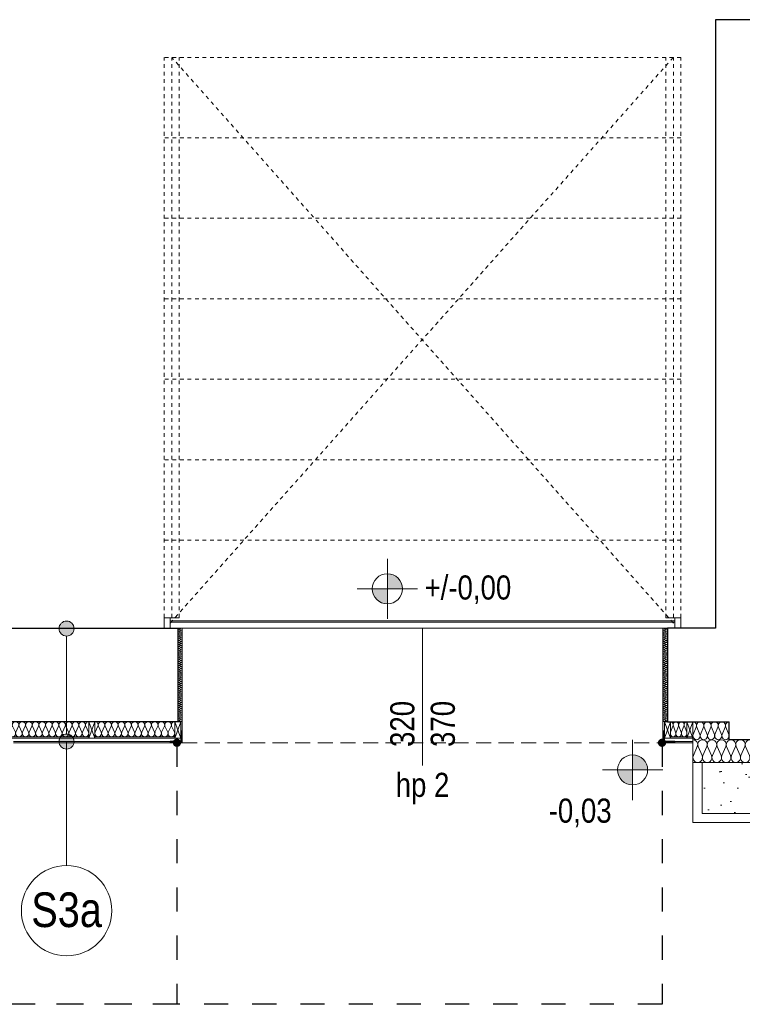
# Model space of a CAD drawing. Extents: x -543332 to -323966, y -9028 to 137422.
# Tile 11 of 250: x -493567 to -488771, y 31101 to 37638. Entities that reach past the tile are written whole.
import ezdxf

# ---------------------------------------------------------------- set-up
doc = ezdxf.new("R2010")
doc.units = 0
doc.header["$MEASUREMENT"] = 0
for name, pattern in [('Hidden Line', [50, 25, -25]), ('Krawędzie ukryte', [150, 100, -50]), ('Przerywana', [320, 160, -160])]:
    doc.linetypes.add(name, pattern=pattern)
doc.layers.get('0').update_dxf_attribs({"color": 8})
for name, color, linetype in [('Arch ocieplenie', 8, 'Continuous'), ('Arch opisy', 8, 'Continuous'), ('INWENT RZĘDNE', 8, 'Continuous')]:
    doc.layers.add(name, color=color, linetype=linetype)
for name, color, linetype, lineweight in [('Arch ocieplenie_Nr_Pióra__21', 8, 'Continuous', 9), ('Arch ocieplenie_Nr_Pióra__25', 8, 'Continuous', 15), ('Arch ocieplenie_Nr_Pióra__44', 8, 'Continuous', 9), ('Arch okna_Nr_Pióra__82', 8, 'Continuous', 20), ('Arch opisy_Nr_Pióra__1', 8, 'Continuous', 25), ('Arch opisy_Nr_Pióra__21', 8, 'Continuous', 9), ('Arch stropy_Nr_Pióra__21', 8, 'Continuous', 9), ('Arch teren_Nr_Pióra__5', 8, 'Continuous', 13), ('Arch wykończenie_Nr_Pióra__3', 8, 'Continuous', 18), ('Arch wykończenie_Nr_Pióra__9', 8, 'Continuous', 9), ('INWENT RZĘDNE_Nr_Pióra__21', 8, 'Continuous', 9), ('INWENT. DRZWI_Nr_Pióra__21', 8, 'Continuous', 9), ('INWENT. OKNA_Nr_Pióra__21', 8, 'Continuous', 9), ('INWENT. OKNA_Nr_Pióra__5', 8, 'Continuous', 13), ('INWENT.ŚCIANY_Nr_Pióra__1', 8, 'Continuous', 25), ('Istniejące stropy_Nr_Pióra__5', 8, 'Continuous', 13)]:
    doc.layers.add(name, color=color, linetype=linetype, lineweight=lineweight)
doc.styles.add('GENERATED_STYLE_3', font='ARIALN.TTF')
doc.styles.add('GENERATED_STYLE_7', font='ARIALN.TTF')
doc.dimstyles.new('GENERATED_STYLE__11', dxfattribs={"dimtxt": 0.18, "dimasz": 109.44, "dimexe": 0.18, "dimexo": 0.0625, "dimgap": 0.09, "dimtad": 0, "dimtih": 1, "dimtoh": 1, "dimdec": 4, "dimzin": 0, "dimdsep": 46, "dimcen": 0.09, "dimadec": 0, "dimazin": 0, "dimtfac": 1, "dimtdec": 4, "dimtmove": 0, "dimatfit": 3, "dimldrblk": 'ARROWHEAD_11', "dimfxl": 1, "dimtolj": 1, "dimtzin": 0, "dimarcsym": 0})

# ---------------------------------------------------------------- blocks, each defined once
blk = doc.blocks.new('Izolacja cieplna 14_3', base_point=(-489098.3, 32857.6))
at = {"layer": 'Arch ocieplenie_Nr_Pióra__44', "linetype": 'Continuous'}
for p, q in [((-489095.7, 32752.3), (-489069.4, 32812.9)), ((-489064.1, 32812.9), (-489037.9, 32752.3)), ((-489032.6, 32752.3), (-489006.3, 32812.9)), ((-489001, 32812.9), (-488974.8, 32752.3)), ((-488969.5, 32752.3), (-488943.2, 32812.9)), ((-488937.9, 32812.9), (-488911.7, 32752.3)), ((-488906.4, 32752.3), (-488880.1, 32812.9)), ((-488874.8, 32812.9), (-488848.6, 32752.3)), ((-488843.3, 32752.3), (-488817, 32812.9)), ((-488811.7, 32812.9), (-488785.5, 32752.3)), ((-488780.2, 32752.3), (-488753.9, 32812.9)), ((-488748.6, 32812.9), (-488722.4, 32752.3)), ((-488717.1, 32752.3), (-488690.8, 32812.9)), ((-488685.5, 32812.9), (-488659.3, 32752.3)), ((-488654, 32752.3), (-488627.7, 32812.9)), ((-488622.4, 32812.9), (-488596.1, 32752.3)), ((-488590.8, 32752.3), (-488564.6, 32812.9)), ((-488559.3, 32812.9), (-488533, 32752.3)), ((-488527.7, 32752.3), (-488501.5, 32812.9)), ((-488496.2, 32812.9), (-488469.9, 32752.3)), ((-488464.6, 32752.3), (-488438.4, 32812.9)), ((-488433.1, 32812.9), (-488406.8, 32752.3)), ((-488401.5, 32752.3), (-488375.3, 32812.9)), ((-488370, 32812.9), (-488343.7, 32752.3)), ((-488338.4, 32752.3), (-488312.2, 32812.9)), ((-488306.9, 32812.9), (-488280.6, 32752.3)), ((-488275.3, 32752.3), (-488249.1, 32812.9)), ((-488243.8, 32812.9), (-488217.5, 32752.3)), ((-488212.2, 32752.3), (-488186, 32812.9)), ((-488180.7, 32812.9), (-488154.4, 32752.3)), ((-488149.1, 32752.3), (-488122.9, 32812.9)), ((-488117.6, 32812.9), (-488091.3, 32752.3)), ((-488086, 32752.3), (-488059.8, 32812.9)), ((-488054.5, 32812.9), (-488028.2, 32752.3)), ((-488022.9, 32752.3), (-487996.7, 32812.9)), ((-487991.4, 32812.9), (-487965.1, 32752.3)), ((-487959.8, 32752.3), (-487933.6, 32812.9)), ((-487928.3, 32812.9), (-487902, 32752.3)), ((-487896.7, 32752.3), (-487870.5, 32812.9)), ((-487865.2, 32812.9), (-487838.9, 32752.3)), ((-487833.6, 32752.3), (-487807.4, 32812.9)), ((-487802.1, 32812.9), (-487775.8, 32752.3)), ((-487770.5, 32752.3), (-487744.3, 32812.9)), ((-487739, 32812.9), (-487712.7, 32752.3)), ((-487707.4, 32752.3), (-487681.1, 32812.9)), ((-487675.8, 32812.9), (-487649.6, 32752.3)), ((-487644.3, 32752.3), (-487618, 32812.9)), ((-487612.7, 32812.9), (-487586.5, 32752.3)), ((-487581.2, 32752.3), (-487554.9, 32812.9)), ((-487549.6, 32812.9), (-487523.4, 32752.3)), ((-487518.1, 32752.3), (-487491.8, 32812.9)), ((-487486.5, 32812.9), (-487460.3, 32752.3)), ((-487455, 32752.3), (-487428.7, 32812.9)), ((-487423.4, 32812.9), (-487397.2, 32752.3)), ((-487391.9, 32752.3), (-487365.6, 32812.9)), ((-487360.3, 32812.9), (-487334.1, 32752.3)), ((-487328.8, 32752.3), (-487302.5, 32812.9)), ((-487297.2, 32812.9), (-487271, 32752.3))]:
    blk.add_line(p, q, dxfattribs=at)
for centre, start_param, end_param in [((-489098.3, 32825.7), 4.299596, 6.283185), ((-489035.2, 32825.7), 4.299595, 8.266774), ((-488972.1, 32825.7), 4.299595, 8.266774), ((-488909, 32825.7), 4.299595, 8.266774), ((-488845.9, 32825.7), 4.299595, 8.266774), ((-488782.8, 32825.7), 4.299595, 8.266774), ((-488719.7, 32825.7), 4.299595, 8.266774), ((-488656.6, 32825.7), 4.299595, 8.266774), ((-488593.5, 32825.7), 4.299595, 8.266774), ((-488530.4, 32825.7), 4.299595, 8.266774), ((-488467.3, 32825.7), 4.299595, 8.266774), ((-488404.2, 32825.7), 4.299595, 8.266774), ((-488341.1, 32825.7), 4.299595, 8.266774), ((-488278, 32825.7), 4.299595, 8.266774), ((-488214.9, 32825.7), 4.299595, 8.266774), ((-488151.8, 32825.7), 4.299595, 8.266774), ((-488088.7, 32825.7), 4.299595, 8.266774), ((-488025.6, 32825.7), 4.299595, 8.266774), ((-487962.5, 32825.7), 4.299595, 8.266774), ((-487899.4, 32825.7), 4.299595, 8.266774), ((-487836.3, 32825.7), 4.299595, 8.266774), ((-487773.2, 32825.7), 4.299595, 8.266774), ((-487710.1, 32825.7), 4.299595, 8.266774), ((-487646.9, 32825.7), 4.299595, 8.266774), ((-487583.8, 32825.7), 4.299595, 8.266774), ((-487520.7, 32825.7), 4.299595, 8.266774), ((-487457.6, 32825.7), 4.299595, 8.266774), ((-487394.5, 32825.7), 4.299595, 8.266774), ((-487331.4, 32825.7), 4.299595, 8.266774), ((-487268.3, 32825.7), 0, 1.983589), ((-489066.8, 32739.5), 1.158003, 5.125183), ((-489003.7, 32739.5), 1.158003, 5.125183), ((-488940.6, 32739.5), 1.158003, 5.125183), ((-488877.5, 32739.5), 1.158003, 5.125183), ((-488814.4, 32739.5), 1.158003, 5.125183), ((-488751.3, 32739.5), 1.158003, 5.125183), ((-488688.2, 32739.5), 1.158003, 5.125183), ((-488625, 32739.5), 1.158003, 5.125183), ((-488561.9, 32739.5), 1.158003, 5.125183), ((-488498.8, 32739.5), 1.158003, 5.125183), ((-488435.7, 32739.5), 1.158003, 5.125183), ((-488372.6, 32739.5), 1.158003, 5.125183), ((-488309.5, 32739.5), 1.158003, 5.125183), ((-488246.4, 32739.5), 1.158003, 5.125183), ((-488183.3, 32739.5), 1.158003, 5.125183), ((-488120.2, 32739.5), 1.158003, 5.125183), ((-488057.1, 32739.5), 1.158003, 5.125183), ((-487994, 32739.5), 1.158003, 5.125183), ((-487930.9, 32739.5), 1.158003, 5.125183), ((-487867.8, 32739.5), 1.158003, 5.125183), ((-487804.7, 32739.5), 1.158003, 5.125183), ((-487741.6, 32739.5), 1.158003, 5.125183), ((-487678.5, 32739.5), 1.158003, 5.125183), ((-487615.4, 32739.5), 1.158003, 5.125183), ((-487552.3, 32739.5), 1.158003, 5.125183), ((-487489.2, 32739.5), 1.158003, 5.125183), ((-487426.1, 32739.5), 1.158003, 5.125183), ((-487363, 32739.5), 1.158003, 5.125183), ((-487299.9, 32739.5), 1.158003, 5.125183)]:
    blk.add_ellipse(centre, major_axis=(0, 31.9), ratio=0.989029, start_param=start_param, end_param=end_param, dxfattribs=at)
blk = doc.blocks.new('Izolacja cieplna 14_4', base_point=(-493068.3, 32977.6))
at = {"layer": 'Arch ocieplenie_Nr_Pióra__44', "linetype": 'Continuous'}
for p, q in [((-493066.5, 32907.4), (-493048.1, 32947.8)), ((-493044.4, 32947.8), (-493026, 32907.4)), ((-493022.3, 32907.4), (-493003.9, 32947.8)), ((-493000.2, 32947.8), (-492981.8, 32907.4)), ((-492978.1, 32907.4), (-492959.8, 32947.8)), ((-492956.1, 32947.8), (-492937.7, 32907.4)), ((-492934, 32907.4), (-492915.6, 32947.8)), ((-492911.9, 32947.8), (-492893.5, 32907.4)), ((-492889.8, 32907.4), (-492871.4, 32947.8)), ((-492867.7, 32947.8), (-492849.3, 32907.4)), ((-492845.6, 32907.4), (-492827.3, 32947.8)), ((-492823.6, 32947.8), (-492805.2, 32907.4)), ((-492801.5, 32907.4), (-492783.1, 32947.8)), ((-492779.4, 32947.8), (-492761, 32907.4)), ((-492757.3, 32907.4), (-492738.9, 32947.8)), ((-492735.2, 32947.8), (-492716.8, 32907.4)), ((-492713.1, 32907.4), (-492694.8, 32947.8)), ((-492691.1, 32947.8), (-492672.7, 32907.4)), ((-492669, 32907.4), (-492650.6, 32947.8)), ((-492646.9, 32947.8), (-492628.5, 32907.4)), ((-492624.8, 32907.4), (-492606.4, 32947.8)), ((-492602.7, 32947.8), (-492584.3, 32907.4)), ((-492580.6, 32907.4), (-492562.3, 32947.8)), ((-492558.6, 32947.8), (-492540.2, 32907.4))]:
    blk.add_line(p, q, dxfattribs=at)
for centre, start_param, end_param in [((-493068.3, 32956.4), 5.870392, 7.853982), ((-493024.2, 32956.4), 5.870392, 9.837571), ((-492980, 32956.4), 5.870392, 9.837571), ((-492935.8, 32956.4), 5.870392, 9.837571), ((-492891.7, 32956.4), 5.870392, 9.837571), ((-492847.5, 32956.4), 5.870392, 9.837571), ((-492803.3, 32956.4), 5.870392, 9.837571), ((-492759.2, 32956.4), 5.870392, 9.837571), ((-492715, 32956.4), 5.870392, 9.837571), ((-492670.8, 32956.4), 5.870392, 9.837571), ((-492626.7, 32956.4), 5.870392, 9.837571), ((-492582.5, 32956.4), 5.870392, 9.837571), ((-492538.3, 32956.4), 1.570796, 3.554385), ((-493046.2, 32898.9), 2.728799, 6.695979), ((-493002.1, 32898.9), 2.728799, 6.695979), ((-492957.9, 32898.9), 2.728799, 6.695979), ((-492913.7, 32898.9), 2.728799, 6.695979), ((-492869.6, 32898.9), 2.728799, 6.695979), ((-492825.4, 32898.9), 2.728799, 6.695979), ((-492781.2, 32898.9), 2.728799, 6.695979), ((-492737.1, 32898.9), 2.728799, 6.695979), ((-492692.9, 32898.9), 2.728799, 6.695979), ((-492648.7, 32898.9), 2.728799, 6.695979), ((-492604.6, 32898.9), 2.728799, 6.695979), ((-492560.4, 32898.9), 2.728799, 6.695979)]:
    blk.add_ellipse(centre, major_axis=(22.1, 0), ratio=0.963071, start_param=start_param, end_param=end_param, dxfattribs=at)
blk = doc.blocks.new('Izolacja cieplna 14_5', base_point=(-492518.3, 32977.6))
at = {"layer": 'Arch ocieplenie_Nr_Pióra__44', "linetype": 'Continuous'}
for p, q in [((-492509.4, 33591.8), (-492497.3, 33597.1)), ((-492497.3, 33585.5), (-492509.4, 33590.8)), ((-492509.4, 33579.2), (-492497.3, 33584.4)), ((-492497.3, 33572.9), (-492509.4, 33578.1)), ((-492509.4, 33566.5), (-492497.3, 33571.8)), ((-492497.3, 33560.2), (-492509.4, 33565.5)), ((-492509.4, 33553.9), (-492497.3, 33559.1)), ((-492497.3, 33547.6), (-492509.4, 33552.8)), ((-492509.4, 33541.2), (-492497.3, 33546.5)), ((-492497.3, 33534.9), (-492509.4, 33540.2)), ((-492509.4, 33528.6), (-492497.3, 33533.8)), ((-492497.3, 33522.2), (-492509.4, 33527.5)), ((-492509.4, 33515.9), (-492497.3, 33521.2)), ((-492497.3, 33509.6), (-492509.4, 33514.9)), ((-492509.4, 33503.3), (-492497.3, 33508.5)), ((-492497.3, 33496.9), (-492509.4, 33502.2)), ((-492509.4, 33490.6), (-492497.3, 33495.9)), ((-492497.3, 33484.3), (-492509.4, 33489.5)), ((-492509.4, 33478), (-492497.3, 33483.2)), ((-492497.3, 33471.6), (-492509.4, 33476.9)), ((-492509.4, 33465.3), (-492497.3, 33470.6)), ((-492497.3, 33459), (-492509.4, 33464.2)), ((-492509.4, 33452.7), (-492497.3, 33457.9)), ((-492497.3, 33446.3), (-492509.4, 33451.6)), ((-492509.4, 33440), (-492497.3, 33445.3)), ((-492497.3, 33433.7), (-492509.4, 33438.9)), ((-492509.4, 33427.3), (-492497.3, 33432.6)), ((-492497.3, 33421), (-492509.4, 33426.3)), ((-492509.4, 33414.7), (-492497.3, 33420)), ((-492497.3, 33408.4), (-492509.4, 33413.6)), ((-492509.4, 33402), (-492497.3, 33407.3)), ((-492497.3, 33395.7), (-492509.4, 33401)), ((-492509.4, 33389.4), (-492497.3, 33394.7)), ((-492497.3, 33383.1), (-492509.4, 33388.3)), ((-492509.4, 33376.7), (-492497.3, 33382)), ((-492497.3, 33370.4), (-492509.4, 33375.7)), ((-492509.4, 33364.1), (-492497.3, 33369.3)), ((-492497.3, 33357.8), (-492509.4, 33363)), ((-492509.4, 33351.4), (-492497.3, 33356.7)), ((-492497.3, 33345.1), (-492509.4, 33350.4)), ((-492509.4, 33338.8), (-492497.3, 33344)), ((-492497.3, 33332.4), (-492509.4, 33337.7)), ((-492509.4, 33326.1), (-492497.3, 33331.4)), ((-492497.3, 33319.8), (-492509.4, 33325.1)), ((-492509.4, 33313.5), (-492497.3, 33318.7)), ((-492497.3, 33307.1), (-492509.4, 33312.4)), ((-492509.4, 33300.8), (-492497.3, 33306.1)), ((-492497.3, 33294.5), (-492509.4, 33299.8)), ((-492509.4, 33288.2), (-492497.3, 33293.4)), ((-492497.3, 33281.8), (-492509.4, 33287.1)), ((-492509.4, 33275.5), (-492497.3, 33280.8)), ((-492497.3, 33269.2), (-492509.4, 33274.4)), ((-492509.4, 33262.9), (-492497.3, 33268.1)), ((-492497.3, 33256.5), (-492509.4, 33261.8)), ((-492509.4, 33250.2), (-492497.3, 33255.5)), ((-492497.3, 33243.9), (-492509.4, 33249.1)), ((-492509.4, 33237.6), (-492497.3, 33242.8)), ((-492497.3, 33231.2), (-492509.4, 33236.5)), ((-492509.4, 33224.9), (-492497.3, 33230.2)), ((-492497.3, 33218.6), (-492509.4, 33223.8)), ((-492509.4, 33212.2), (-492497.3, 33217.5)), ((-492497.3, 33205.9), (-492509.4, 33211.2)), ((-492509.4, 33199.6), (-492497.3, 33204.9)), ((-492497.3, 33193.3), (-492509.4, 33198.5)), ((-492509.4, 33186.9), (-492497.3, 33192.2)), ((-492497.3, 33180.6), (-492509.4, 33185.9)), ((-492509.4, 33174.3), (-492497.3, 33179.5)), ((-492497.3, 33168), (-492509.4, 33173.2)), ((-492509.4, 33161.6), (-492497.3, 33166.9)), ((-492497.3, 33155.3), (-492509.4, 33160.6)), ((-492509.4, 33149), (-492497.3, 33154.2)), ((-492497.3, 33142.7), (-492509.4, 33147.9)), ((-492509.4, 33136.3), (-492497.3, 33141.6)), ((-492497.3, 33130), (-492509.4, 33135.3)), ((-492509.4, 33123.7), (-492497.3, 33128.9)), ((-492497.3, 33117.3), (-492509.4, 33122.6)), ((-492509.4, 33111), (-492497.3, 33116.3)), ((-492497.3, 33104.7), (-492509.4, 33110)), ((-492509.4, 33098.4), (-492497.3, 33103.6)), ((-492497.3, 33092), (-492509.4, 33097.3)), ((-492509.4, 33085.7), (-492497.3, 33091)), ((-492497.3, 33079.4), (-492509.4, 33084.7)), ((-492509.4, 33073.1), (-492497.3, 33078.3)), ((-492497.3, 33066.7), (-492509.4, 33072)), ((-492509.4, 33060.4), (-492497.3, 33065.7)), ((-492497.3, 33054.1), (-492509.4, 33059.3)), ((-492509.4, 33047.8), (-492497.3, 33053)), ((-492497.3, 33041.4), (-492509.4, 33046.7)), ((-492509.4, 33035.1), (-492497.3, 33040.4)), ((-492497.3, 33028.8), (-492509.4, 33034)), ((-492509.4, 33022.4), (-492497.3, 33027.7)), ((-492497.3, 33016.1), (-492509.4, 33021.4)), ((-492509.4, 33009.8), (-492497.3, 33015.1)), ((-492497.3, 33003.5), (-492509.4, 33008.7)), ((-492509.4, 32997.1), (-492497.3, 33002.4)), ((-492497.3, 32990.8), (-492509.4, 32996.1)), ((-492509.4, 32984.5), (-492497.3, 32989.8)), ((-492497.3, 32978.2), (-492509.4, 32983.4))]:
    blk.add_line(p, q, dxfattribs=at)
for centre, start_param, end_param in [((-492511.9, 33597.6), 0, 1.983589), ((-492494.7, 33591.3), 1.158003, 5.125183), ((-492511.9, 33585), 4.299595, 8.266774), ((-492511.9, 33572.3), 4.299595, 8.266774), ((-492511.9, 33559.7), 4.299595, 8.266774), ((-492511.9, 33547), 4.299595, 8.266774), ((-492511.9, 33534.4), 4.299595, 8.266774), ((-492494.7, 33578.7), 1.158003, 5.125183), ((-492494.7, 33566), 1.158003, 5.125183), ((-492494.7, 33553.3), 1.158003, 5.125183), ((-492494.7, 33540.7), 1.158003, 5.125183), ((-492494.7, 33528), 1.158003, 5.125183), ((-492511.9, 33521.7), 4.299595, 8.266774), ((-492511.9, 33509.1), 4.299595, 8.266774), ((-492511.9, 33496.4), 4.299595, 8.266774), ((-492511.9, 33483.8), 4.299595, 8.266774), ((-492511.9, 33471.1), 4.299595, 8.266774), ((-492511.9, 33458.4), 4.299595, 8.266774), ((-492494.7, 33515.4), 1.158003, 5.125183), ((-492494.7, 33502.7), 1.158003, 5.125183), ((-492494.7, 33490.1), 1.158003, 5.125183), ((-492494.7, 33477.4), 1.158003, 5.125183), ((-492494.7, 33464.8), 1.158003, 5.125183), ((-492511.9, 33445.8), 4.299595, 8.266774), ((-492511.9, 33433.1), 4.299595, 8.266774), ((-492511.9, 33420.5), 4.299595, 8.266774), ((-492511.9, 33407.8), 4.299595, 8.266774), ((-492511.9, 33395.2), 4.299595, 8.266774), ((-492494.7, 33452.1), 1.158003, 5.125183), ((-492494.7, 33439.5), 1.158003, 5.125183), ((-492494.7, 33426.8), 1.158003, 5.125183), ((-492494.7, 33414.2), 1.158003, 5.125183), ((-492494.7, 33401.5), 1.158003, 5.125183), ((-492511.9, 33382.5), 4.299595, 8.266774), ((-492511.9, 33369.9), 4.299595, 8.266774), ((-492511.9, 33357.2), 4.299595, 8.266774), ((-492511.9, 33344.6), 4.299595, 8.266774), ((-492511.9, 33331.9), 4.299595, 8.266774), ((-492494.7, 33388.9), 1.158003, 5.125183), ((-492494.7, 33376.2), 1.158003, 5.125183), ((-492494.7, 33363.5), 1.158003, 5.125183), ((-492494.7, 33350.9), 1.158003, 5.125183), ((-492494.7, 33338.2), 1.158003, 5.125183), ((-492511.9, 33319.3), 4.299595, 8.266774), ((-492511.9, 33306.6), 4.299595, 8.266774), ((-492511.9, 33294), 4.299595, 8.266774), ((-492511.9, 33281.3), 4.299595, 8.266774), ((-492511.9, 33268.7), 4.299595, 8.266774), ((-492494.7, 33325.6), 1.158003, 5.125183), ((-492494.7, 33312.9), 1.158003, 5.125183), ((-492494.7, 33300.3), 1.158003, 5.125183), ((-492494.7, 33287.6), 1.158003, 5.125183), ((-492494.7, 33275), 1.158003, 5.125183), ((-492494.7, 33262.3), 1.158003, 5.125183), ((-492511.9, 33256), 4.299595, 8.266774), ((-492511.9, 33243.3), 4.299595, 8.266774), ((-492511.9, 33230.7), 4.299595, 8.266774), ((-492511.9, 33218), 4.299595, 8.266774), ((-492511.9, 33205.4), 4.299595, 8.266774), ((-492494.7, 33249.7), 1.158003, 5.125183), ((-492494.7, 33237), 1.158003, 5.125183), ((-492494.7, 33224.4), 1.158003, 5.125183), ((-492494.7, 33211.7), 1.158003, 5.125183), ((-492494.7, 33199.1), 1.158003, 5.125183), ((-492511.9, 33192.7), 4.299595, 8.266774), ((-492511.9, 33180.1), 4.299595, 8.266774), ((-492511.9, 33167.4), 4.299595, 8.266774), ((-492511.9, 33154.8), 4.299595, 8.266774), ((-492511.9, 33142.1), 4.299595, 8.266774), ((-492494.7, 33186.4), 1.158003, 5.125183), ((-492494.7, 33173.8), 1.158003, 5.125183), ((-492494.7, 33161.1), 1.158003, 5.125183), ((-492494.7, 33148.4), 1.158003, 5.125183), ((-492494.7, 33135.8), 1.158003, 5.125183), ((-492511.9, 33129.5), 4.299595, 8.266774), ((-492511.9, 33116.8), 4.299595, 8.266774), ((-492511.9, 33104.2), 4.299595, 8.266774), ((-492511.9, 33091.5), 4.299595, 8.266774), ((-492511.9, 33078.9), 4.299595, 8.266774), ((-492511.9, 33066.2), 4.299595, 8.266774), ((-492494.7, 33123.1), 1.158003, 5.125183), ((-492494.7, 33110.5), 1.158003, 5.125183), ((-492494.7, 33097.8), 1.158003, 5.125183), ((-492494.7, 33085.2), 1.158003, 5.125183), ((-492494.7, 33072.5), 1.158003, 5.125183), ((-492511.9, 33053.5), 4.299595, 8.266774), ((-492511.9, 33040.9), 4.299595, 8.266774), ((-492511.9, 33028.2), 4.299595, 8.266774), ((-492511.9, 33015.6), 4.299595, 8.266774), ((-492511.9, 33002.9), 4.299595, 8.266774), ((-492494.7, 33059.9), 1.158003, 5.125183), ((-492494.7, 33047.2), 1.158003, 5.125183), ((-492494.7, 33034.6), 1.158003, 5.125183), ((-492494.7, 33021.9), 1.158003, 5.125183), ((-492494.7, 33009.3), 1.158003, 5.125183), ((-492511.9, 32990.3), 4.299595, 8.266774), ((-492511.9, 32977.6), 4.299596, 6.283185), ((-492494.7, 32996.6), 1.158003, 5.125183), ((-492494.7, 32984), 1.158003, 5.125183)]:
    blk.add_ellipse(centre, major_axis=(-6.38, 0), ratio=0.991566, start_param=start_param, end_param=end_param, dxfattribs=at)
blk = doc.blocks.new('Izolacja cieplna 14_6', base_point=(-489138.3, 32977.6))
at = {"layer": 'Arch ocieplenie_Nr_Pióra__44', "linetype": 'Continuous'}
for p, q in [((-489231.5, 32947.8), (-489246.8, 32907.4)), ((-489213.2, 32907.4), (-489228.5, 32947.8)), ((-489194.9, 32947.8), (-489210.1, 32907.4)), ((-489176.5, 32907.4), (-489191.8, 32947.8)), ((-489158.2, 32947.8), (-489173.5, 32907.4)), ((-489139.9, 32907.4), (-489155.1, 32947.8))]:
    blk.add_line(p, q, dxfattribs=at)
for centre, start_param, end_param in [((-489248.3, 32956.4), 1.158004, 3.141593), ((-489211.7, 32956.4), 1.158004, 5.125183), ((-489175, 32956.4), 1.158004, 5.125183), ((-489138.3, 32956.4), 3.141593, 5.125182), ((-489230, 32898.9), 4.299595, 8.266775), ((-489193.3, 32898.9), 4.299595, 8.266775), ((-489156.7, 32898.9), 4.299595, 8.266775)]:
    blk.add_ellipse(centre, major_axis=(0, -21.3), ratio=0.862022, start_param=start_param, end_param=end_param, dxfattribs=at)
blk = doc.blocks.new('Izolacja cieplna 14_7', base_point=(-488858.3, 32977.6))
at = {"layer": 'Arch ocieplenie_Nr_Pióra__44', "linetype": 'Continuous'}
for p, q in [((-489076.3, 32941.9), (-489096.3, 32893.4)), ((-489052.3, 32893.4), (-489072.3, 32941.9)), ((-489028.3, 32941.9), (-489048.3, 32893.4)), ((-489004.3, 32893.4), (-489024.3, 32941.9)), ((-488980.3, 32941.9), (-489000.3, 32893.4)), ((-488956.3, 32893.4), (-488976.3, 32941.9)), ((-488932.3, 32941.9), (-488952.3, 32893.4)), ((-488908.3, 32893.4), (-488928.3, 32941.9)), ((-488884.3, 32941.9), (-488904.3, 32893.4)), ((-488860.3, 32893.4), (-488880.3, 32941.9))]:
    blk.add_line(p, q, dxfattribs=at)
for centre, start_param, end_param in [((-489098.3, 32952.1), 1.158004, 3.141593), ((-489050.3, 32952.1), 1.158004, 5.125183), ((-489002.3, 32952.1), 1.158004, 5.125183), ((-488954.3, 32952.1), 1.158004, 5.125183), ((-488906.3, 32952.1), 1.158004, 5.125183), ((-488858.3, 32952.1), 3.141593, 5.125182), ((-489074.3, 32883.2), 4.299595, 8.266775), ((-489026.3, 32883.2), 4.299595, 8.266775), ((-488978.3, 32883.2), 4.299595, 8.266775), ((-488930.3, 32883.2), 4.299595, 8.266775), ((-488882.3, 32883.2), 4.299595, 8.266775)]:
    blk.add_ellipse(centre, major_axis=(0, -25.5), ratio=0.94039, start_param=start_param, end_param=end_param, dxfattribs=at)
blk = doc.blocks.new('Izolacja cieplna 14_8', base_point=(-489268.3, 32977.6))
at = {"layer": 'Arch ocieplenie_Nr_Pióra__44', "linetype": 'Continuous'}
for p, q in [((-489277.3, 33591.8), (-489289.4, 33597.1)), ((-489289.4, 33585.5), (-489277.3, 33590.8)), ((-489277.3, 33579.2), (-489289.4, 33584.4)), ((-489289.4, 33572.9), (-489277.3, 33578.1)), ((-489277.3, 33566.5), (-489289.4, 33571.8)), ((-489289.4, 33560.2), (-489277.3, 33565.5)), ((-489277.3, 33553.9), (-489289.4, 33559.1)), ((-489289.4, 33547.6), (-489277.3, 33552.8)), ((-489277.3, 33541.2), (-489289.4, 33546.5)), ((-489289.4, 33534.9), (-489277.3, 33540.2)), ((-489277.3, 33528.6), (-489289.4, 33533.8)), ((-489289.4, 33522.2), (-489277.3, 33527.5)), ((-489277.3, 33515.9), (-489289.4, 33521.2)), ((-489289.4, 33509.6), (-489277.3, 33514.9)), ((-489277.3, 33503.3), (-489289.4, 33508.5)), ((-489289.4, 33496.9), (-489277.3, 33502.2)), ((-489277.3, 33490.6), (-489289.4, 33495.9)), ((-489289.4, 33484.3), (-489277.3, 33489.5)), ((-489277.3, 33478), (-489289.4, 33483.2)), ((-489289.4, 33471.6), (-489277.3, 33476.9)), ((-489277.3, 33465.3), (-489289.4, 33470.6)), ((-489289.4, 33459), (-489277.3, 33464.2)), ((-489277.3, 33452.7), (-489289.4, 33457.9)), ((-489289.4, 33446.3), (-489277.3, 33451.6)), ((-489277.3, 33440), (-489289.4, 33445.3)), ((-489289.4, 33433.7), (-489277.3, 33438.9)), ((-489277.3, 33427.3), (-489289.4, 33432.6)), ((-489289.4, 33421), (-489277.3, 33426.3)), ((-489277.3, 33414.7), (-489289.4, 33420)), ((-489289.4, 33408.4), (-489277.3, 33413.6)), ((-489277.3, 33402), (-489289.4, 33407.3)), ((-489289.4, 33395.7), (-489277.3, 33401)), ((-489277.3, 33389.4), (-489289.4, 33394.7)), ((-489289.4, 33383.1), (-489277.3, 33388.3)), ((-489277.3, 33376.7), (-489289.4, 33382)), ((-489289.4, 33370.4), (-489277.3, 33375.7)), ((-489277.3, 33364.1), (-489289.4, 33369.3)), ((-489289.4, 33357.8), (-489277.3, 33363)), ((-489277.3, 33351.4), (-489289.4, 33356.7)), ((-489289.4, 33345.1), (-489277.3, 33350.4)), ((-489277.3, 33338.8), (-489289.4, 33344)), ((-489289.4, 33332.4), (-489277.3, 33337.7)), ((-489277.3, 33326.1), (-489289.4, 33331.4)), ((-489289.4, 33319.8), (-489277.3, 33325.1)), ((-489277.3, 33313.5), (-489289.4, 33318.7)), ((-489289.4, 33307.1), (-489277.3, 33312.4)), ((-489277.3, 33300.8), (-489289.4, 33306.1)), ((-489289.4, 33294.5), (-489277.3, 33299.8)), ((-489277.3, 33288.2), (-489289.4, 33293.4)), ((-489289.4, 33281.8), (-489277.3, 33287.1)), ((-489277.3, 33275.5), (-489289.4, 33280.8)), ((-489289.4, 33269.2), (-489277.3, 33274.4)), ((-489277.3, 33262.9), (-489289.4, 33268.1)), ((-489289.4, 33256.5), (-489277.3, 33261.8)), ((-489277.3, 33250.2), (-489289.4, 33255.5)), ((-489289.4, 33243.9), (-489277.3, 33249.1)), ((-489277.3, 33237.6), (-489289.4, 33242.8)), ((-489289.4, 33231.2), (-489277.3, 33236.5)), ((-489277.3, 33224.9), (-489289.4, 33230.2)), ((-489289.4, 33218.6), (-489277.3, 33223.8)), ((-489277.3, 33212.2), (-489289.4, 33217.5)), ((-489289.4, 33205.9), (-489277.3, 33211.2)), ((-489277.3, 33199.6), (-489289.4, 33204.9)), ((-489289.4, 33193.3), (-489277.3, 33198.5)), ((-489277.3, 33186.9), (-489289.4, 33192.2)), ((-489289.4, 33180.6), (-489277.3, 33185.9)), ((-489277.3, 33174.3), (-489289.4, 33179.5)), ((-489289.4, 33168), (-489277.3, 33173.2)), ((-489277.3, 33161.6), (-489289.4, 33166.9)), ((-489289.4, 33155.3), (-489277.3, 33160.6)), ((-489277.3, 33149), (-489289.4, 33154.2)), ((-489289.4, 33142.7), (-489277.3, 33147.9)), ((-489277.3, 33136.3), (-489289.4, 33141.6)), ((-489289.4, 33130), (-489277.3, 33135.3)), ((-489277.3, 33123.7), (-489289.4, 33128.9)), ((-489289.4, 33117.3), (-489277.3, 33122.6)), ((-489277.3, 33111), (-489289.4, 33116.3)), ((-489289.4, 33104.7), (-489277.3, 33110)), ((-489277.3, 33098.4), (-489289.4, 33103.6)), ((-489289.4, 33092), (-489277.3, 33097.3)), ((-489277.3, 33085.7), (-489289.4, 33091)), ((-489289.4, 33079.4), (-489277.3, 33084.7)), ((-489277.3, 33073.1), (-489289.4, 33078.3)), ((-489289.4, 33066.7), (-489277.3, 33072)), ((-489277.3, 33060.4), (-489289.4, 33065.7)), ((-489289.4, 33054.1), (-489277.3, 33059.3)), ((-489277.3, 33047.8), (-489289.4, 33053)), ((-489289.4, 33041.4), (-489277.3, 33046.7)), ((-489277.3, 33035.1), (-489289.4, 33040.4)), ((-489289.4, 33028.8), (-489277.3, 33034)), ((-489277.3, 33022.4), (-489289.4, 33027.7)), ((-489289.4, 33016.1), (-489277.3, 33021.4)), ((-489277.3, 33009.8), (-489289.4, 33015.1)), ((-489289.4, 33003.5), (-489277.3, 33008.7)), ((-489277.3, 32997.1), (-489289.4, 33002.4)), ((-489289.4, 32990.8), (-489277.3, 32996.1)), ((-489277.3, 32984.5), (-489289.4, 32989.8)), ((-489289.4, 32978.2), (-489277.3, 32983.4))]:
    blk.add_line(p, q, dxfattribs=at)
for centre, start_param, end_param in [((-489291.9, 33591.3), 4.299595, 8.266775), ((-489274.7, 33597.6), 1.158004, 3.141593), ((-489291.9, 33578.7), 4.299595, 8.266775), ((-489291.9, 33566), 4.299595, 8.266775), ((-489291.9, 33553.3), 4.299595, 8.266775), ((-489291.9, 33540.7), 4.299595, 8.266775), ((-489291.9, 33528), 4.299595, 8.266775), ((-489274.7, 33585), 1.158004, 5.125183), ((-489274.7, 33572.3), 1.158004, 5.125183), ((-489274.7, 33559.7), 1.158004, 5.125183), ((-489274.7, 33547), 1.158004, 5.125183), ((-489274.7, 33534.4), 1.158004, 5.125183), ((-489291.9, 33515.4), 4.299595, 8.266775), ((-489291.9, 33502.7), 4.299595, 8.266775), ((-489291.9, 33490.1), 4.299595, 8.266775), ((-489291.9, 33477.4), 4.299595, 8.266775), ((-489291.9, 33464.8), 4.299595, 8.266775), ((-489274.7, 33521.7), 1.158004, 5.125183), ((-489274.7, 33509.1), 1.158004, 5.125183), ((-489274.7, 33496.4), 1.158004, 5.125183), ((-489274.7, 33483.8), 1.158004, 5.125183), ((-489274.7, 33471.1), 1.158004, 5.125183), ((-489274.7, 33458.4), 1.158004, 5.125183), ((-489291.9, 33452.1), 4.299595, 8.266775), ((-489291.9, 33439.5), 4.299595, 8.266775), ((-489291.9, 33426.8), 4.299595, 8.266775), ((-489291.9, 33414.2), 4.299595, 8.266775), ((-489291.9, 33401.5), 4.299595, 8.266775), ((-489274.7, 33445.8), 1.158004, 5.125183), ((-489274.7, 33433.1), 1.158004, 5.125183), ((-489274.7, 33420.5), 1.158004, 5.125183), ((-489274.7, 33407.8), 1.158004, 5.125183), ((-489274.7, 33395.2), 1.158004, 5.125183), ((-489291.9, 33388.9), 4.299595, 8.266775), ((-489291.9, 33376.2), 4.299595, 8.266775), ((-489291.9, 33363.5), 4.299595, 8.266775), ((-489291.9, 33350.9), 4.299595, 8.266775), ((-489291.9, 33338.2), 4.299595, 8.266775), ((-489274.7, 33382.5), 1.158004, 5.125183), ((-489274.7, 33369.9), 1.158004, 5.125183), ((-489274.7, 33357.2), 1.158004, 5.125183), ((-489274.7, 33344.6), 1.158004, 5.125183), ((-489274.7, 33331.9), 1.158004, 5.125183), ((-489291.9, 33325.6), 4.299595, 8.266775), ((-489291.9, 33312.9), 4.299595, 8.266775), ((-489291.9, 33300.3), 4.299595, 8.266775), ((-489291.9, 33287.6), 4.299595, 8.266775), ((-489291.9, 33275), 4.299595, 8.266775), ((-489291.9, 33262.3), 4.299595, 8.266775), ((-489274.7, 33319.3), 1.158004, 5.125183), ((-489274.7, 33306.6), 1.158004, 5.125183), ((-489274.7, 33294), 1.158004, 5.125183), ((-489274.7, 33281.3), 1.158004, 5.125183), ((-489274.7, 33268.7), 1.158004, 5.125183), ((-489291.9, 33249.7), 4.299595, 8.266775), ((-489291.9, 33237), 4.299595, 8.266775), ((-489291.9, 33224.4), 4.299595, 8.266775), ((-489291.9, 33211.7), 4.299595, 8.266775), ((-489291.9, 33199.1), 4.299595, 8.266775), ((-489274.7, 33256), 1.158004, 5.125183), ((-489274.7, 33243.3), 1.158004, 5.125183), ((-489274.7, 33230.7), 1.158004, 5.125183), ((-489274.7, 33218), 1.158004, 5.125183), ((-489274.7, 33205.4), 1.158004, 5.125183), ((-489291.9, 33186.4), 4.299595, 8.266775), ((-489291.9, 33173.8), 4.299595, 8.266775), ((-489291.9, 33161.1), 4.299595, 8.266775), ((-489291.9, 33148.4), 4.299595, 8.266775), ((-489291.9, 33135.8), 4.299595, 8.266775), ((-489274.7, 33192.7), 1.158004, 5.125183), ((-489274.7, 33180.1), 1.158004, 5.125183), ((-489274.7, 33167.4), 1.158004, 5.125183), ((-489274.7, 33154.8), 1.158004, 5.125183), ((-489274.7, 33142.1), 1.158004, 5.125183), ((-489291.9, 33123.1), 4.299595, 8.266775), ((-489291.9, 33110.5), 4.299595, 8.266775), ((-489291.9, 33097.8), 4.299595, 8.266775), ((-489291.9, 33085.2), 4.299595, 8.266775), ((-489291.9, 33072.5), 4.299595, 8.266775), ((-489274.7, 33129.5), 1.158004, 5.125183), ((-489274.7, 33116.8), 1.158004, 5.125183), ((-489274.7, 33104.2), 1.158004, 5.125183), ((-489274.7, 33091.5), 1.158004, 5.125183), ((-489274.7, 33078.9), 1.158004, 5.125183), ((-489274.7, 33066.2), 1.158004, 5.125183), ((-489291.9, 33059.9), 4.299595, 8.266775), ((-489291.9, 33047.2), 4.299595, 8.266775), ((-489291.9, 33034.6), 4.299595, 8.266775), ((-489291.9, 33021.9), 4.299595, 8.266775), ((-489291.9, 33009.3), 4.299595, 8.266775), ((-489274.7, 33053.5), 1.158004, 5.125183), ((-489274.7, 33040.9), 1.158004, 5.125183), ((-489274.7, 33028.2), 1.158004, 5.125183), ((-489274.7, 33015.6), 1.158004, 5.125183), ((-489274.7, 33002.9), 1.158004, 5.125183), ((-489291.9, 32996.6), 4.299595, 8.266775), ((-489291.9, 32984), 4.299595, 8.266775), ((-489274.7, 32990.3), 1.158004, 5.125183), ((-489274.7, 32977.6), 3.141593, 5.125182)]:
    blk.add_ellipse(centre, major_axis=(-6.38, 0), ratio=0.991566, start_param=start_param, end_param=end_param, dxfattribs=at)
blk = doc.blocks.new('Izolacja cieplna 14_9', base_point=(-493108.3, 32977.6))
at = {"layer": 'Arch ocieplenie_Nr_Pióra__44', "linetype": 'Continuous'}
for p, q in [((-493618.1, 32947.8), (-493636.5, 32907.4)), ((-493596, 32907.4), (-493614.4, 32947.8)), ((-493573.9, 32947.8), (-493592.3, 32907.4)), ((-493551.8, 32907.4), (-493570.2, 32947.8)), ((-493529.8, 32947.8), (-493548.1, 32907.4)), ((-493507.7, 32907.4), (-493526.1, 32947.8)), ((-493485.6, 32947.8), (-493504, 32907.4)), ((-493463.5, 32907.4), (-493481.9, 32947.8)), ((-493441.4, 32947.8), (-493459.8, 32907.4)), ((-493419.3, 32907.4), (-493437.7, 32947.8)), ((-493397.3, 32947.8), (-493415.6, 32907.4)), ((-493375.2, 32907.4), (-493393.6, 32947.8)), ((-493353.1, 32947.8), (-493371.5, 32907.4)), ((-493331, 32907.4), (-493349.4, 32947.8)), ((-493308.9, 32947.8), (-493327.3, 32907.4)), ((-493286.8, 32907.4), (-493305.2, 32947.8)), ((-493264.8, 32947.8), (-493283.1, 32907.4)), ((-493242.7, 32907.4), (-493261.1, 32947.8)), ((-493220.6, 32947.8), (-493239, 32907.4)), ((-493198.5, 32907.4), (-493216.9, 32947.8)), ((-493176.4, 32947.8), (-493194.8, 32907.4)), ((-493154.3, 32907.4), (-493172.7, 32947.8)), ((-493132.3, 32947.8), (-493150.6, 32907.4)), ((-493110.2, 32907.4), (-493128.6, 32947.8))]:
    blk.add_line(p, q, dxfattribs=at)
for centre, start_param, end_param in [((-493638.3, 32956.4), 2.7288, 4.712389), ((-493594.2, 32956.4), 2.7288, 6.695979), ((-493550, 32956.4), 2.7288, 6.695979), ((-493505.8, 32956.4), 2.7288, 6.695979), ((-493461.7, 32956.4), 2.7288, 6.695979), ((-493417.5, 32956.4), 2.7288, 6.695979), ((-493373.3, 32956.4), 2.7288, 6.695979), ((-493329.2, 32956.4), 2.7288, 6.695979), ((-493285, 32956.4), 2.7288, 6.695979), ((-493240.8, 32956.4), 2.7288, 6.695979), ((-493196.7, 32956.4), 2.7288, 6.695979), ((-493152.5, 32956.4), 2.7288, 6.695979), ((-493108.3, 32956.4), 4.712389, 6.695979), ((-493616.2, 32898.9), 5.870392, 9.837571), ((-493572.1, 32898.9), 5.870392, 9.837571), ((-493527.9, 32898.9), 5.870392, 9.837571), ((-493483.7, 32898.9), 5.870392, 9.837571), ((-493439.6, 32898.9), 5.870392, 9.837571), ((-493395.4, 32898.9), 5.870392, 9.837571), ((-493351.2, 32898.9), 5.870392, 9.837571), ((-493307.1, 32898.9), 5.870392, 9.837571), ((-493262.9, 32898.9), 5.870392, 9.837571), ((-493218.7, 32898.9), 5.870392, 9.837571), ((-493174.6, 32898.9), 5.870392, 9.837571), ((-493130.4, 32898.9), 5.870392, 9.837571)]:
    blk.add_ellipse(centre, major_axis=(-22.1, 0), ratio=0.963071, start_param=start_param, end_param=end_param, dxfattribs=at)
blk = doc.blocks.new('Koty wysokościowe_9', base_point=(-489499.1, 32657.6))
at = {"layer": 'INWENT RZĘDNE_Nr_Pióra__21', "linetype": 'Continuous'}
for points in [[(-489499.1, 32657.6), (-489399.1, 32657.6), (-489406.8, 32695.9), (-489428.4, 32728.3), (-489460.9, 32750), (-489499.1, 32757.6)], [(-489499.1, 32657.6), (-489599.1, 32657.6), (-489591.5, 32619.4), (-489569.9, 32586.9), (-489537.4, 32565.2), (-489499.1, 32557.6)]]:
    blk.add_hatch(color=256, dxfattribs=at).paths.add_polyline_path(points, flags=0)
for p, q in [((-489499.1, 32457.6), (-489499.1, 32857.6)), ((-489699.1, 32657.6), (-489299.1, 32657.6))]:
    blk.add_line(p, q, dxfattribs=at)
blk.add_circle((-489499.1, 32657.6), 100, dxfattribs=at)
at = {"layer": 'INWENT RZĘDNE_Nr_Pióra__21', "insert": (-490055.8, 32277.4), "char_height": 160, "attachment_point": 7, "style": 'GENERATED_STYLE_3'}
blk.add_mtext('{-0,03}', dxfattribs=at)
blk = doc.blocks.new('Koty wysokościowe_27', base_point=(-491126.8, 33859.6))
at = {"layer": 'INWENT RZĘDNE_Nr_Pióra__21', "linetype": 'Continuous'}
for points in [[(-491126.8, 33859.6), (-491026.8, 33859.6), (-491034.4, 33897.8), (-491056.1, 33930.3), (-491088.5, 33952), (-491126.8, 33959.6)], [(-491126.8, 33859.6), (-491226.8, 33859.6), (-491219.2, 33821.3), (-491197.5, 33788.9), (-491165.1, 33767.2), (-491126.8, 33759.6)]]:
    blk.add_hatch(color=256, dxfattribs=at).paths.add_polyline_path(points, flags=0)
for p, q in [((-491126.8, 33659.6), (-491126.8, 34059.6)), ((-491326.8, 33859.6), (-490926.8, 33859.6))]:
    blk.add_line(p, q, dxfattribs=at)
blk.add_circle((-491126.8, 33859.6), 100, dxfattribs=at)
at = {"layer": 'INWENT RZĘDNE_Nr_Pióra__21', "insert": (-490880, 33758.7), "char_height": 160, "attachment_point": 7, "style": 'GENERATED_STYLE_3'}
blk.add_mtext('{+/-0,00}', dxfattribs=at)
blk = doc.blocks.new('ARROWHEAD_11')
at = {"color": 0, "linetype": 'Continuous', "lineweight": 0}
blk.add_line((0, 0), (-1, 0), dxfattribs=at)
at = {"color": 0, "linetype": 'Continuous', "lineweight": 0, "const_width": 0.25, "flags": 128}
blk.add_lwpolyline([(-0.125, 0, 1), (0.125, 0, 1)], format="xyb", close=True, dxfattribs=at)
blk = doc.blocks.new('Linia_51', base_point=(-493255.8, 33595.6))
at = {"layer": 'Arch opisy_Nr_Pióra__21', "linetype": 'Continuous'}
for points in [[(-493205.8, 33595.6), (-493209.6, 33614.8), (-493220.4, 33631), (-493236.6, 33641.8), (-493255.8, 33645.6), (-493274.9, 33641.8), (-493291.1, 33631), (-493302, 33614.8), (-493305.8, 33595.6), (-493302, 33576.5), (-493291.1, 33560.3), (-493274.9, 33549.4), (-493255.8, 33545.6), (-493236.6, 33549.4), (-493220.4, 33560.3), (-493209.6, 33576.5)], [(-493205.8, 32845.6), (-493209.6, 32864.8), (-493220.4, 32881), (-493236.6, 32891.8), (-493255.8, 32895.6), (-493274.9, 32891.8), (-493291.1, 32881), (-493302, 32864.8), (-493305.8, 32845.6), (-493302, 32826.5), (-493291.1, 32810.3), (-493274.9, 32799.4), (-493255.8, 32795.6), (-493236.6, 32799.4), (-493220.4, 32810.3), (-493209.6, 32826.5)]]:
    blk.add_hatch(color=256, dxfattribs=at).paths.add_polyline_path(points, flags=0)
blk.add_line((-493255.8, 33545.6), (-493255.8, 32895.6), dxfattribs=at)
for centre in [(-493255.8, 33595.6), (-493255.8, 32845.6)]:
    blk.add_circle(centre, 50, dxfattribs=at)
blk = doc.blocks.new('Linia_52', base_point=(-493255.8, 32845.6))
at = {"layer": 'Arch opisy_Nr_Pióra__21', "linetype": 'Continuous'}
blk.add_line((-493255.8, 32845.6), (-493255.8, 32023), dxfattribs=at)
blk.add_circle((-493255.8, 31723), 300, dxfattribs=at)

msp = doc.modelspace()

# ---------------------------------------------------------------- hatches: boundary and pattern name
at = {"layer": 'Arch ocieplenie_Nr_Pióra__25', "linetype": 'Continuous', "lineweight": 0, "true_color": 0x20527f}
for points in [[(-492568.3, 32837.6), (-492488.3, 32837.6), (-492488.3, 32917.6), (-492498.3, 32917.6), (-492498.3, 32847.6), (-492568.3, 32847.6)], [(-489218.3, 32837.6), (-489298.3, 32837.6), (-489298.3, 32917.6), (-489288.3, 32917.6), (-489288.3, 32847.6), (-489218.3, 32847.6)]]:
    msp.add_hatch(color=167, dxfattribs=at).paths.add_polyline_path(points, flags=0)
at = {"layer": 'Arch okna_Nr_Pióra__82', "linetype": 'Continuous'}
h = msp.add_hatch(dxfattribs=at)
h.set_pattern_fill('Render', color=256, style=0, pattern_type=2)
h.set_pattern_definition([(45, (0, 350), (-111.36932, 111.36932), [0, -105, 0, -157.5]), (110, (350, 350), (148.00159, 53.868173), [0, -77, 0, -133])])
h.paths.add_polyline_path([(-481433.3, 32707.6), (-489038.3, 32707.6), (-489038.3, 32367.6), (-481433.3, 32367.6)], flags=0)

# ---------------------------------------------------------------- linework, layer by layer
at = {"layer": 'Arch ocieplenie_Nr_Pióra__21', "linetype": 'Continuous', "flags": 128}
for points in [[(-492568.3, 32837.6), (-492488.3, 32837.6), (-492488.3, 32917.6), (-492498.3, 32917.6), (-492498.3, 32847.6), (-492568.3, 32847.6)], [(-489218.3, 32837.6), (-489298.3, 32837.6), (-489298.3, 32917.6), (-489288.3, 32917.6), (-489288.3, 32847.6), (-489218.3, 32847.6)]]:
    msp.add_lwpolyline(points, close=True, dxfattribs=at)
at = {"layer": 'Arch stropy_Nr_Pióra__21', "linetype": 'Continuous'}
msp.add_line((-492518.3, 33597.6), (-489268.3, 33597.6), dxfattribs=at)
at = {"layer": 'Arch teren_Nr_Pióra__5', "linetype": 'Continuous'}
for p, q in [((-489098.3, 32307.6), (-489098.3, 32707.6)), ((-489038.3, 32367.6), (-489038.3, 32707.6)), ((-481433.3, 32367.6), (-489038.3, 32367.6)), ((-481433.3, 32307.6), (-489098.3, 32307.6))]:
    msp.add_line(p, q, dxfattribs=at)
at = {"layer": 'Arch wykończenie_Nr_Pióra__3', "linetype": 'Continuous'}
for p, q in [((-489098.3, 32977.6), (-489098.3, 32707.6)), ((-489098.3, 32707.6), (-487268.3, 32707.6))]:
    msp.add_line(p, q, dxfattribs=at)
at = {"layer": 'Arch wykończenie_Nr_Pióra__9', "linetype": 'Continuous'}
for p, q in [((-492488.3, 32837.6), (-492488.3, 33597.6)), ((-489298.3, 32837.6), (-489298.3, 33597.6)), ((-493108.3, 32867.6), (-493108.3, 32977.6)), ((-493108.3, 32977.6), (-493068.3, 32977.6)), ((-493068.3, 32977.6), (-493108.3, 32867.6)), ((-493108.3, 32977.6), (-493068.3, 32867.6)), ((-493068.3, 32977.6), (-493068.3, 32867.6)), ((-492538.3, 32867.6), (-492538.3, 32977.6)), ((-492538.3, 32977.6), (-492498.3, 32977.6)), ((-492498.3, 32977.6), (-492538.3, 32867.6)), ((-492538.3, 32977.6), (-492498.3, 32867.6)), ((-492498.3, 32977.6), (-492498.3, 32867.6)), ((-489248.3, 32977.6), (-489288.3, 32977.6)), ((-489288.3, 32977.6), (-489288.3, 32867.6)), ((-489288.3, 32977.6), (-489248.3, 32867.6)), ((-489248.3, 32977.6), (-489288.3, 32867.6)), ((-489248.3, 32867.6), (-489248.3, 32977.6)), ((-489098.3, 32977.6), (-489138.3, 32977.6)), ((-489138.3, 32977.6), (-489138.3, 32867.6)), ((-489138.3, 32977.6), (-489098.3, 32867.6)), ((-489098.3, 32977.6), (-489138.3, 32867.6)), ((-489098.3, 32867.6), (-489098.3, 32977.6)), ((-493638.3, 32877.6), (-493108.3, 32877.6)), ((-493068.3, 32877.6), (-492538.3, 32877.6)), ((-489098.3, 32877.6), (-489248.3, 32877.6)), ((-493638.3, 32867.6), (-492498.3, 32867.6)), ((-493608.3, 32845.6), (-492568.3, 32845.6)), ((-493608.3, 32837.6), (-492568.3, 32837.6)), ((-493068.3, 32867.6), (-493108.3, 32867.6)), ((-492498.3, 32867.6), (-492538.3, 32867.6)), ((-492498.3, 32845.6), (-492498.3, 32867.6)), ((-489288.3, 32845.6), (-489288.3, 32867.6)), ((-489288.3, 32867.6), (-489248.3, 32867.6)), ((-489098.3, 32867.6), (-489288.3, 32867.6)), ((-489098.3, 32845.6), (-489218.3, 32845.6)), ((-489098.3, 32837.6), (-489218.3, 32837.6)), ((-489138.3, 32867.6), (-489098.3, 32867.6)), ((-489098.3, 32845.6), (-489098.3, 32867.6))]:
    msp.add_line(p, q, dxfattribs=at)
at = {"layer": 'INWENT. DRZWI_Nr_Pióra__21', "linetype": 'Hidden Line'}
for p, q in [((-489178.3, 37387.6), (-492608.3, 37387.6)), ((-492608.3, 33667.6), (-492608.3, 37387.6)), ((-492568.3, 33632.6), (-489228.3, 37387.6)), ((-492558.3, 33667.6), (-492558.3, 37387.6)), ((-489228.3, 33632.6), (-492558.3, 37387.6)), ((-492508.3, 33667.6), (-492508.3, 37387.6)), ((-489278.3, 33667.6), (-489278.3, 37387.6)), ((-489228.3, 33667.6), (-489228.3, 37387.6)), ((-489178.3, 33667.6), (-489178.3, 37387.6)), ((-489178.3, 36853.3), (-492608.3, 36853.3)), ((-489178.3, 36319.1), (-492608.3, 36319.1)), ((-489178.3, 35784.8), (-492608.3, 35784.8)), ((-489178.3, 35250.5), (-492608.3, 35250.5)), ((-489178.3, 34716.2), (-492608.3, 34716.2)), ((-489178.3, 34181.9), (-492608.3, 34181.9))]:
    msp.add_line(p, q, dxfattribs=at)
at = {"layer": 'INWENT. DRZWI_Nr_Pióra__21', "linetype": 'Continuous'}
for p, q in [((-492508.3, 33667.6), (-492608.3, 33667.6)), ((-492608.3, 33667.6), (-492608.3, 33597.6)), ((-492568.3, 33667.6), (-492568.3, 33597.6)), ((-489278.3, 33667.6), (-489178.3, 33667.6)), ((-489218.3, 33667.6), (-489218.3, 33597.6)), ((-489178.3, 33667.6), (-489178.3, 33597.6)), ((-492508.3, 33597.6), (-492608.3, 33597.6)), ((-492568.3, 33647.6), (-489218.3, 33647.6)), ((-492568.3, 33637.6), (-489218.3, 33637.6)), ((-492568.3, 33597.6), (-489218.3, 33597.6)), ((-489278.3, 33597.6), (-489178.3, 33597.6))]:
    msp.add_line(p, q, dxfattribs=at)
at = {"layer": 'INWENT. OKNA_Nr_Pióra__5', "linetype": 'Continuous'}
msp.add_line((-490893.3, 33597.6), (-490893.3, 32687.6), dxfattribs=at)
at = {"layer": 'INWENT.ŚCIANY_Nr_Pióra__1', "linetype": 'Continuous'}
for p, q in [((-488348.3, 37637.6), (-488948.3, 37637.6)), ((-488948.3, 37637.6), (-488948.3, 33597.6)), ((-493658.3, 33597.6), (-492518.3, 33597.6)), ((-492518.3, 33597.6), (-492518.3, 32977.6)), ((-488948.3, 33597.6), (-489268.3, 33597.6)), ((-489268.3, 33597.6), (-489268.3, 32977.6)), ((-492518.3, 32977.6), (-493658.3, 32977.6)), ((-489268.3, 32977.6), (-488858.3, 32977.6)), ((-488858.3, 32857.6), (-488858.3, 32977.6)), ((-487478.3, 32857.6), (-488858.3, 32857.6))]:
    msp.add_line(p, q, dxfattribs=at)
at = {"layer": 'Istniejące stropy_Nr_Pióra__5', "linetype": 'Krawędzie ukryte'}
msp.add_line((-492488.3, 32837.6), (-489298.3, 32837.6), dxfattribs=at)

# ---------------------------------------------------------------- block references
at = {"layer": 'Arch ocieplenie', "color": 104, "linetype": 'Continuous', "lineweight": 13, "true_color": 0x029e21}
for name, p in [('Izolacja cieplna 14_5', (-492518.3, 32977.6)), ('Izolacja cieplna 14_8', (-489268.3, 32977.6)), ('Izolacja cieplna 14_9', (-493108.3, 32977.6)), ('Izolacja cieplna 14_4', (-493068.3, 32977.6)), ('Izolacja cieplna 14_6', (-489138.3, 32977.6)), ('Izolacja cieplna 14_7', (-488858.3, 32977.6)), ('Izolacja cieplna 14_3', (-489098.3, 32857.6))]:
    msp.add_blockref(name, p, dxfattribs=at)
at = {"layer": 'Arch opisy', "linetype": 'Continuous'}
for name, p in [('Linia_51', (-493255.8, 33595.6)), ('Linia_52', (-493255.8, 32845.6))]:
    msp.add_blockref(name, p, dxfattribs=at)
at = {"layer": 'INWENT RZĘDNE'}
for name, p in [('Koty wysokościowe_27', (-491126.8, 33859.6)), ('Koty wysokościowe_9', (-489499.1, 32657.6))]:
    msp.add_blockref(name, p, dxfattribs=at)

# ---------------------------------------------------------------- texts
at = {"layer": 'Arch opisy_Nr_Pióra__1', "linetype": 'Continuous', "insert": (-493255.8, 31844.4), "char_height": 230, "attachment_point": 2, "style": 'GENERATED_STYLE_7'}
msp.add_mtext('{S3a}', dxfattribs=at)
at = {"layer": 'INWENT. OKNA_Nr_Pióra__21', "linetype": 'Continuous', "insert": (-491107.5, 32962.6), "char_height": 160, "width": 709.227, "attachment_point": 2, "rotation": 90, "line_spacing_factor": 1.007581, "style": 'GENERATED_STYLE_7'}
msp.add_mtext('{320\\P370}', dxfattribs=at)
at = {"layer": 'INWENT. OKNA_Nr_Pióra__21', "linetype": 'Continuous', "insert": (-490893.3, 32638.3), "char_height": 160, "attachment_point": 2, "style": 'GENERATED_STYLE_7'}
msp.add_mtext('{hp 2}', dxfattribs=at)

# ---------------------------------------------------------------- leaders
at = {"layer": 'Arch opisy_Nr_Pióra__21', "linetype": 'Przerywana'}
for points in [[(-492523.5, 32837.6), (-492523.5, 31101.5), (-497321.3, 31101.5)], [(-489303.5, 32837.6), (-489303.5, 31101.5), (-497321.3, 31101.5)]]:
    msp.add_leader(points, dimstyle='GENERATED_STYLE__11', dxfattribs=at)

doc.saveas('drawing.dxf')
